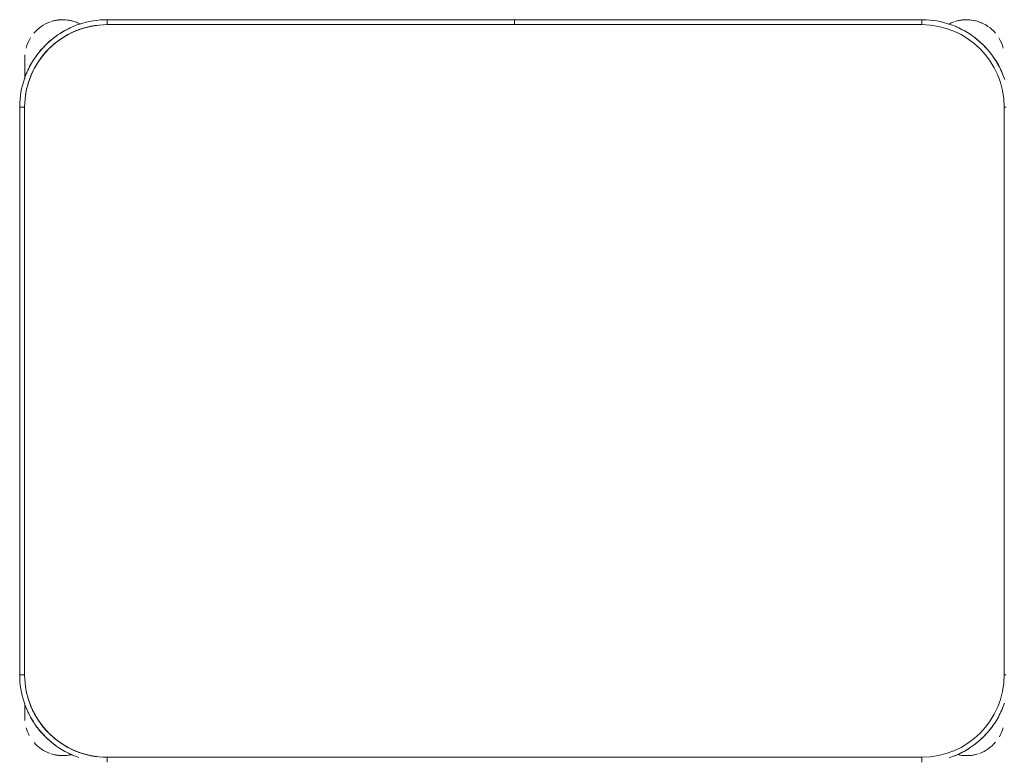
# Model space of a CAD drawing. Header units: metres. Extents: x 1.7 to 42.3, y -72.9 to -47.6.
# Tile 79 of 216: x 8.458 to 9.055, y -63.122 to -62.675. Entities that reach past the tile are written whole.
import ezdxf

# ---------------------------------------------------------------- set-up
doc = ezdxf.new("R2010")
doc.units = ezdxf.units.M
doc.layers.add('I-FURN', color=7, linetype='Continuous', lineweight=18)

# ---------------------------------------------------------------- blocks, each defined once
blk = doc.blocks.new('ConjuntoParaAlunoTamanho6 - CJA06_ConjuntoParaAlunoTamanho6-V20-2PAV - FRIGORÍFICA')
at = {"layer": 'I-FURN', "color": 253, "true_color": 0xaaaaaa}
for p, q in [((-0.247, 0.06497), (-0.247, 0.06197)), ((0.247, 0.06497), (0.247, 0.06197)), ((0.29687, 0.03797), (0.29687, 0.02961)), ((0.29687, 0.03299), (0.29687, 0.03797)), ((-0.29815, 0.01197), (-0.297, 0.01197)), ((0.3, 0.01197), (0.297, 0.01197)), ((0.3, -0.33203), (0.3, 0.01197)), ((0.3, -0.33203), (0.3, 0.01197)), ((-0.29815, -0.33203), (-0.297, -0.33203)), ((0.3, -0.33203), (0.297, -0.33203)), ((0.29687, -0.35394), (0.29687, -0.3492)), ((0.29687, -0.36203), (0.29687, -0.34961)), ((0.29687, -0.36203), (0.29687, -0.35705)), ((-0.247, -0.38503), (-0.247, -0.38203)), ((-0.00005, -0.38203), (-0.00005, -0.38503)), ((0.00005, -0.38503), (0.00005, -0.38203)), ((0.247, -0.38503), (0.247, -0.38203)), ((-0.247, -0.38503), (-0.00005, -0.38503)), ((-0.247, -0.38503), (-0.00005, -0.38503)), ((0.00005, -0.38503), (0.247, -0.38503)), ((0.00005, -0.38503), (0.247, -0.38503))]:
    blk.add_line(p, q, dxfattribs=at)
at = {"layer": 'I-FURN', "color": 253, "true_color": 0xaaaaaa, "flags": 128}
for points in [[(-0.26367, 0.06228), (-0.26567, 0.06157), (-0.26764, 0.06078), (-0.26957, 0.05992), (-0.27147, 0.05898), (-0.27333, 0.05796), (-0.27515, 0.05687), (-0.27693, 0.05571), (-0.27865, 0.05448), (-0.28033, 0.05318), (-0.28195, 0.05181), (-0.28351, 0.05038), (-0.28502, 0.04889), (-0.28647, 0.04734), (-0.28785, 0.04574), (-0.28917, 0.04407), (-0.29042, 0.04236), (-0.2916, 0.0406), (-0.29271, 0.0388), (-0.29374, 0.03695), (-0.29471, 0.03506), (-0.29559, 0.03313), (-0.2964, 0.03117), (-0.29713, 0.02918)], [(0.247, 0.06197), (0.1235, 0.06197), (0, 0.06197), (-0.1235, 0.06197), (-0.247, 0.06197)], [(-0.247, 0.06197), (-0.1235, 0.06197), (0, 0.06197), (0.1235, 0.06197), (0.247, 0.06197)], [(0.3, 0.01197), (0.29996, 0.01409), (0.29983, 0.0162), (0.29962, 0.01831), (0.29932, 0.02041), (0.29894, 0.0225), (0.29848, 0.02456), (0.29794, 0.02661), (0.29731, 0.02864), (0.2966, 0.03064), (0.29582, 0.03261), (0.29495, 0.03454), (0.29401, 0.03644), (0.29299, 0.0383), (0.2919, 0.04012), (0.29074, 0.04189), (0.28951, 0.04362), (0.28821, 0.04529), (0.28685, 0.04691), (0.28542, 0.04848), (0.28393, 0.04999), (0.28238, 0.05143), (0.28077, 0.05282), (0.27911, 0.05413), (0.2774, 0.05538), (0.27564, 0.05656), (0.27383, 0.05767), (0.27198, 0.05871), (0.27009, 0.05967), (0.26816, 0.06056), (0.2662, 0.06136), (0.26421, 0.06209)], [(0.29687, 0.03), (0.29687, 0.03057), (0.29687, 0.03112), (0.29687, 0.03166), (0.29687, 0.03218), (0.29687, 0.03268), (0.29687, 0.03317), (0.29687, 0.03363), (0.29687, 0.03407), (0.29687, 0.0345), (0.29687, 0.0349), (0.29687, 0.03528), (0.29687, 0.03563), (0.29687, 0.03596), (0.29687, 0.03627), (0.29687, 0.03656), (0.29687, 0.03682), (0.29687, 0.03705), (0.29687, 0.03726), (0.29687, 0.03744), (0.29687, 0.0376), (0.29687, 0.03772), (0.29687, 0.03783), (0.29687, 0.0379), (0.29687, 0.03795), (0.29687, 0.03797)], [(-0.297, 0.01197), (-0.297, -0.07403), (-0.297, -0.16003), (-0.297, -0.24603), (-0.297, -0.33203)], [(-0.297, -0.33203), (-0.297, -0.24603), (-0.297, -0.16003), (-0.297, -0.07403), (-0.297, 0.01197)], [(0.297, -0.33203), (0.297, -0.24603), (0.297, -0.16003), (0.297, -0.07403), (0.297, 0.01197)], [(0.297, 0.01197), (0.297, -0.07403), (0.297, -0.16003), (0.297, -0.24603), (0.297, -0.33203)], [(-0.29731, -0.34871), (-0.2966, -0.3507), (-0.29582, -0.35267), (-0.29495, -0.35461), (-0.29401, -0.35651), (-0.29299, -0.35837), (-0.2919, -0.36019), (-0.29074, -0.36196), (-0.28951, -0.36368), (-0.28821, -0.36536), (-0.28685, -0.36698), (-0.28542, -0.36855), (-0.28393, -0.37005), (-0.28238, -0.3715), (-0.28077, -0.37288), (-0.27911, -0.3742), (-0.2774, -0.37545), (-0.27564, -0.37663), (-0.27383, -0.37774), (-0.27198, -0.37878), (-0.27009, -0.37974), (-0.26816, -0.38062), (-0.2662, -0.38143), (-0.26421, -0.38216), (-0.2622, -0.38281), (-0.26015, -0.38338), (-0.25809, -0.38386), (-0.25601, -0.38426), (-0.25391, -0.38458), (-0.25181, -0.38482), (-0.24969, -0.38497), (-0.24757, -0.38503), (-0.247, -0.38503)], [(0.247, -0.38503), (0.24912, -0.38499), (0.25124, -0.38486), (0.25334, -0.38465), (0.25544, -0.38436), (0.25753, -0.38398), (0.2596, -0.38351), (0.26165, -0.38297), (0.26367, -0.38234), (0.26567, -0.38164), (0.26764, -0.38085), (0.26957, -0.37999), (0.27147, -0.37904), (0.27333, -0.37803), (0.27515, -0.37694), (0.27693, -0.37578), (0.27865, -0.37454), (0.28033, -0.37324), (0.28195, -0.37188), (0.28351, -0.37045), (0.28502, -0.36896), (0.28647, -0.36741), (0.28785, -0.3658), (0.28917, -0.36414), (0.29042, -0.36243), (0.2916, -0.36067), (0.29271, -0.35886), (0.29374, -0.35701), (0.29471, -0.35512), (0.29559, -0.3532), (0.2964, -0.35124), (0.29713, -0.34925), (0.29777, -0.34723), (0.29834, -0.34519), (0.29883, -0.34312), (0.29923, -0.34104), (0.29955, -0.33895), (0.29978, -0.33684), (0.29993, -0.33472), (0.3, -0.33261), (0.3, -0.33203)], [(0.29687, -0.36203), (0.29687, -0.36201), (0.29687, -0.36197), (0.29687, -0.36191), (0.29687, -0.36181), (0.29687, -0.36169), (0.29687, -0.36154), (0.29687, -0.36137), (0.29687, -0.36117), (0.29687, -0.36094), (0.29687, -0.36069), (0.29687, -0.36041), (0.29687, -0.36011), (0.29687, -0.35978), (0.29687, -0.35943), (0.29687, -0.35906), (0.29687, -0.35866), (0.29687, -0.35825), (0.29687, -0.35781), (0.29687, -0.35735), (0.29687, -0.35687), (0.29687, -0.35638), (0.29687, -0.35586), (0.29687, -0.35533), (0.29687, -0.35478), (0.29687, -0.35421), (0.29687, -0.35363), (0.29687, -0.35304), (0.29687, -0.35244), (0.29687, -0.35182), (0.29687, -0.35119), (0.29687, -0.35055), (0.29687, -0.3499)], [(-0.247, -0.38203), (-0.1235, -0.38203), (0, -0.38203), (0.1235, -0.38203), (0.247, -0.38203)], [(-0.00005, -0.38203), (-0.06179, -0.38203), (-0.12353, -0.38203), (-0.18526, -0.38203), (-0.247, -0.38203)], [(0.247, -0.38203), (0.18526, -0.38203), (0.12352, -0.38203), (0.06179, -0.38203), (0.00005, -0.38203)]]:
    blk.add_lwpolyline(points, dxfattribs=at)
at = {"layer": 'I-FURN', "color": 253, "true_color": 0xaaaaaa}
for centre, radius, start, end in [((-0.247, 0.01197), 0.05, 90, 180), ((-0.247, 0.01197), 0.05, 90, 180), ((-0.27413, 0.03797), 0.023, 76.78758, 108), ((-0.27413, 0.03797), 0.023, 76.40434, 104.46692), ((-0.247, 0.01197), 0.053, 112.5, 122.69993), ((0.247, 0.01197), 0.05, 360, 90), ((0.247, 0.01197), 0.05, 0, 90), ((0.247, 0.01197), 0.053, 57.30007, 67.5), ((0.247, 0.01197), 0.053, 57.30007, 67.5), ((0.27387, 0.03797), 0.023, 75.53308, 103.10319), ((0.27387, 0.03797), 0.023, 72, 102.57928), ((-0.27413, 0.03797), 0.023, 109.92744, 140.02309), ((-0.247, 0.01197), 0.053, 127.1607, 143.14964), ((0.247, 0.01197), 0.053, 37.1607, 53.14964), ((0.247, 0.01197), 0.053, 37.1607, 53.14964), ((0.27387, 0.03797), 0.023, 41.01944, 70.30683), ((-0.27413, 0.03797), 0.023, 149.97621, 164.34498), ((0.27387, 0.03797), 0.023, 15.73053, 28.0506), ((-0.247, 0.01197), 0.053, 147.30007, 157.5), ((0.247, 0.01197), 0.053, 22.5, 32.69993), ((0.247, 0.01197), 0.053, 22.5, 32.69993), ((0.27387, 0.03797), 0.023, 360, 4.00915), ((-0.247, -0.33203), 0.05, 180, 270), ((-0.247, -0.33203), 0.05, 180, 270), ((0.247, -0.33203), 0.05, 270, 360), ((0.247, -0.33203), 0.05, 270, 0), ((-0.247, -0.33203), 0.053, 202.5, 212.69993), ((0.247, -0.33203), 0.053, 327.30007, 337.5), ((0.247, -0.33203), 0.053, 327.30007, 337.5), ((-0.247, -0.33203), 0.053, 217.1607, 233.14964), ((0.247, -0.33203), 0.053, 307.1607, 323.14964), ((0.247, -0.33203), 0.053, 307.1607, 323.14964), ((0.27387, -0.36203), 0.023, 355.58784, 360), ((-0.27413, -0.36203), 0.023, 194.46313, 211.29748), ((0.27387, -0.36203), 0.023, 328.70279, 345.53679), ((-0.27413, -0.36203), 0.023, 220.15845, 250.98921), ((-0.247, -0.33203), 0.053, 237.30007, 247.5), ((0.247, -0.33203), 0.053, 292.5, 302.69993), ((0.247, -0.33203), 0.053, 292.5, 302.69993), ((0.27387, -0.36203), 0.023, 289.64716, 320.10645), ((-0.27413, -0.36203), 0.023, 242.34008, 288), ((-0.27413, -0.36203), 0.023, 255.53308, 284.46692), ((-0.27413, -0.36203), 0.023, 289.64716, 297.85925), ((0.27387, -0.36203), 0.023, 242.37001, 250.98921), ((0.27387, -0.36203), 0.023, 243.53772, 288), ((0.27387, -0.36203), 0.023, 255.53308, 284.46692)]:
    blk.add_arc(centre, radius, start, end, dxfattribs=at)
blk = doc.blocks.new('4 GRE - ESCOLA DE CINEMA E AUDIOVISUAL CINE REX R07_rvt-1-2PAV - FRIGORÍFICA')
at = {"layer": 'I-FURN', "color": 253, "lineweight": 18, "true_color": 0xaaaaaa, "rotation": 180}
blk.add_blockref('ConjuntoParaAlunoTamanho6 - CJA06_ConjuntoParaAlunoTamanho6-V20-2PAV - FRIGORÍFICA', (8.75827, -63.06045), dxfattribs=at)

msp = doc.modelspace()

# ---------------------------------------------------------------- block references
at = {"lineweight": 5}
msp.add_blockref('4 GRE - ESCOLA DE CINEMA E AUDIOVISUAL CINE REX R07_rvt-1-2PAV - FRIGORÍFICA', (0, 0), dxfattribs=at)

doc.saveas('drawing.dxf')
